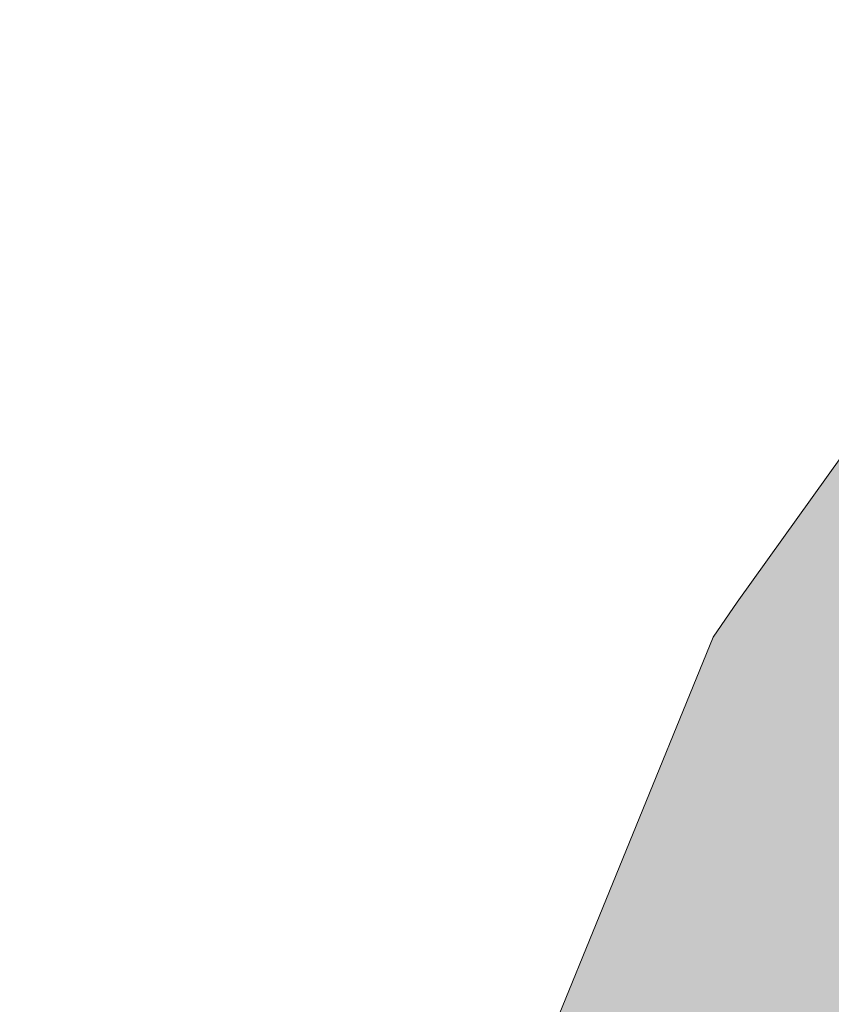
# Model space of a CAD drawing. Header units: centimetres. Extents: x 0 to 79565, y -33811 to 17832.
# Tile 110 of 205: x 0 to 3127, y 5258 to 9052. Entities that reach past the tile are written whole.
import ezdxf

# ---------------------------------------------------------------- set-up
doc = ezdxf.new("R2010")
doc.units = ezdxf.units.CM
for name, color, linetype, lineweight in [('_Zagospodarowanie terenu (2D)', 7, 'Continuous', 9), ('_Zagospodarowanie terenu (2D)-1', 7, 'Continuous', 9), ('Zagospodarowanie-Powierzchnie-Trawa', 7, 'Continuous', 9)]:
    doc.layers.add(name, color=color, linetype=linetype, lineweight=lineweight)

# ---------------------------------------------------------------- blocks, each defined once
blk = doc.blocks.new('Zagospodarowanie terenu (2D)-1')
at = {"layer": 'Zagospodarowanie-Powierzchnie-Trawa', "linetype": 'Continuous', "lineweight": 0, "true_color": 0x99ff6f, "transparency": 33554457}
blk.add_hatch(color=81, dxfattribs=at).paths.add_polyline_path([(934852511, -397454817.9), (934852469, -397454799.9), (934851229, -397457816.9), (934851477, -397457968.9), (934851685, -397458155.9), (934851842, -397458358.9), (934851943, -397458526.9), (934852003, -397458671.9), (934852069, -397458923.9), (934852097, -397459199.9), (934852076, -397459468.9), (934852016, -397459716.9), (934851977, -397459828.9), (934851243, -397459510.9), (934851168, -397459643.9), (934850924, -397460398.9), (934850750, -397460346.9), (934850636, -397460681.9), (934849625, -397460337.9), (934849735, -397459978.9), (934848794, -397459678.9), (934848752, -397460022.9), (934848866, -397460196.9), (934848893, -397460223.9), (934848947, -397460065.9), (934849293, -397460180.9), (934849129, -397460647.9), (934848873, -397460562.9), (934848405, -397460413.9), (934848538, -397459993.9), (934847111.9, -397457766.3), (934847042, -397457825.9), (934846877, -397458319.9), (934846870, -397458910.9), (934847225, -397459233.9), (934847717, -397460670.9), (934845915, -397463530.9), (934841781, -397461429.9), (934840416, -397462467.9), (934840191, -397462779.9), (934839207, -397464153.9), (934839114, -397464287.9), (934838419, -397465993.9), (934837561, -397468022.9), (934836443, -397470960.9), (934840596, -397472626.9), (934840635, -397472645.9), (934840828, -397472737.9), (934843011, -397473686.9), (934847231, -397477361.9), (934848170, -397478004.9), (934850373, -397470291.9), (934849369, -397470319.9), (934850763, -397462868.9), (934853329, -397462798.9), (934854224, -397460848.9), (934853941, -397459361.9), (934853856, -397456132.9), (934854207.5, -397454960.4), (934854196, -397454738.9), (934853760, -397454354.9), (934853242, -397453887.9), (934853148, -397454014.9), (934853070, -397453962.9), (934853156, -397453820.9), (934852926, -397453624.9), (934852696, -397454233.9)])
at = {"layer": 'Zagospodarowanie-Powierzchnie-Trawa', "flags": 128}
blk.add_lwpolyline([(934847717, -397460670.9), (934845915, -397463530.9), (934841781, -397461429.9), (934840416, -397462467.9), (934840191, -397462779.9), (934839207, -397464153.9), (934839114, -397464287.9), (934838419, -397465993.9), (934837561, -397468022.9), (934836443, -397470960.9), (934840596, -397472626.9), (934840635, -397472645.9), (934840828, -397472737.9), (934843011, -397473686.9), (934847231, -397477361.9), (934848170, -397478004.9), (934850373, -397470291.9), (934849369, -397470319.9), (934850763, -397462868.9), (934853329, -397462798.9), (934854224, -397460848.9)], dxfattribs=at)
blk = doc.blocks.new('Zagospodarowanie terenu (2D)')
at = {"layer": 'Zagospodarowanie-Powierzchnie-Trawa', "linetype": 'Continuous', "lineweight": 0, "true_color": 0x99ff6f, "transparency": 33554457}
blk.add_hatch(color=81, dxfattribs=at).paths.add_polyline_path([(934852511, -397454817.9), (934852469, -397454799.9), (934851229, -397457816.9), (934851477, -397457968.9), (934851685, -397458155.9), (934851842, -397458358.9), (934851943, -397458526.9), (934852003, -397458671.9), (934852069, -397458923.9), (934852097, -397459199.9), (934852076, -397459468.9), (934852016, -397459716.9), (934851977, -397459828.9), (934851243, -397459510.9), (934851168, -397459643.9), (934850924, -397460398.9), (934850750, -397460346.9), (934850636, -397460681.9), (934849625, -397460337.9), (934849735, -397459978.9), (934848794, -397459678.9), (934848752, -397460022.9), (934848866, -397460196.9), (934848893, -397460223.9), (934848947, -397460065.9), (934849293, -397460180.9), (934849129, -397460647.9), (934848873, -397460562.9), (934848405, -397460413.9), (934848538, -397459993.9), (934847111.9, -397457766.3), (934847042, -397457825.9), (934846877, -397458319.9), (934846870, -397458910.9), (934847225, -397459233.9), (934847717, -397460670.9), (934845915, -397463530.9), (934841781, -397461429.9), (934840416, -397462467.9), (934840191, -397462779.9), (934839207, -397464153.9), (934839114, -397464287.9), (934838419, -397465993.9), (934837561, -397468022.9), (934836443, -397470960.9), (934840596, -397472626.9), (934840635, -397472645.9), (934840828, -397472737.9), (934843011, -397473686.9), (934847231, -397477361.9), (934848170, -397478004.9), (934850373, -397470291.9), (934849369, -397470319.9), (934850763, -397462868.9), (934853329, -397462798.9), (934854224, -397460848.9), (934853941, -397459361.9), (934853856, -397456132.9), (934854207.5, -397454960.4), (934854196, -397454738.9), (934853760, -397454354.9), (934853242, -397453887.9), (934853148, -397454014.9), (934853070, -397453962.9), (934853156, -397453820.9), (934852926, -397453624.9), (934852696, -397454233.9)])
at = {"layer": 'Zagospodarowanie-Powierzchnie-Trawa', "flags": 128}
blk.add_lwpolyline([(934847717, -397460670.9), (934845915, -397463530.9), (934841781, -397461429.9), (934840416, -397462467.9), (934840191, -397462779.9), (934839207, -397464153.9), (934839114, -397464287.9), (934838419, -397465993.9), (934837561, -397468022.9), (934836443, -397470960.9), (934840596, -397472626.9), (934840635, -397472645.9), (934840828, -397472737.9), (934843011, -397473686.9), (934847231, -397477361.9), (934848170, -397478004.9), (934850373, -397470291.9), (934849369, -397470319.9), (934850763, -397462868.9), (934853329, -397462798.9), (934854224, -397460848.9)], dxfattribs=at)

msp = doc.modelspace()

# ---------------------------------------------------------------- block references
at = {"layer": '_Zagospodarowanie terenu (2D)-1'}
msp.add_blockref('Zagospodarowanie terenu (2D)-1', (-934836443, 397470960.9), dxfattribs=at)

# ---------------------------------------------------------------- next in the draw order: block references
at = {"layer": '_Zagospodarowanie terenu (2D)'}
msp.add_blockref('Zagospodarowanie terenu (2D)', (-934836443, 397470960.9), dxfattribs=at)

doc.saveas('drawing.dxf')
